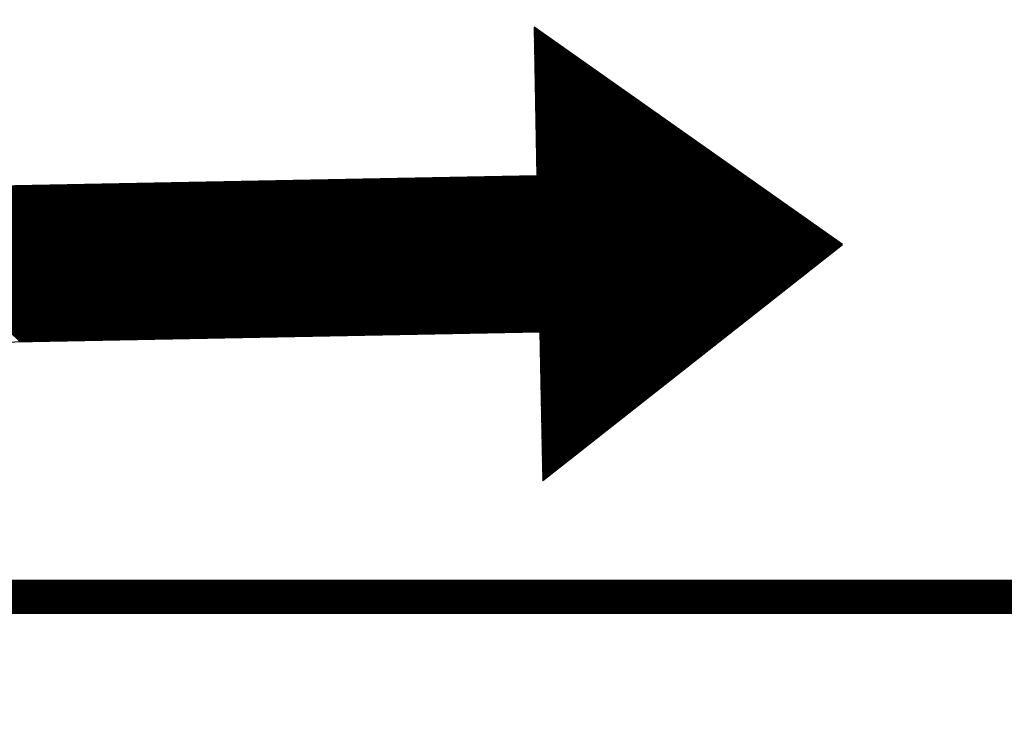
# Model space of a CAD drawing. Header units: metres. Extents: x 2193651 to 2201499, y 493187 to 494493.
# Tile 25 of 76: x 2199384.7 to 2199391.36, y 493846.22 to 493851.01. Entities that reach past the tile are written whole.
import ezdxf

# ---------------------------------------------------------------- set-up
doc = ezdxf.new("R2010")
doc.units = ezdxf.units.M
doc.set_wipeout_variables(frame=1)
for name, pattern in [('10_2', [6, 5, -1]), ('CENTER', [50.8, 31.75, -6.35, 6.35, -6.35]), ('CONTI', [0])]:
    doc.linetypes.add(name, pattern=pattern)
doc.layers.add('contur_line_road', color=7, linetype='Continuous')
doc.layers.add('z_text_relief_point', color=7, linetype='Continuous')
doc.layers.add('net_pipeline', color=7, linetype='Continuous', lineweight=30)
doc.layers.add('x_polygon', color=7, linetype='Continuous', true_color=0xffffff)
doc.styles.add('D-131', font='ariali.ttf')

# ---------------------------------------------------------------- blocks, each defined once
blk = doc.blocks.new('*X129')
at = {"color": 0}
for p, q in [((229.010194, 487.510756), (233.154172, 491.654733)), ((229.020255, 487.503139), (233.220307, 491.703191)), ((229.030315, 487.495522), (233.286443, 491.751649)), ((229.040376, 487.487904), (233.309748, 491.757276)), ((229.050436, 487.480287), (233.309748, 491.739599)), ((229.060497, 487.47267), (233.309748, 491.721921)), ((229.070558, 487.465053), (233.309748, 491.704243)), ((229.080618, 487.457436), (233.309748, 491.686566)), ((229.090679, 487.449819), (233.309748, 491.668888)), ((229.100739, 487.442202), (233.309748, 491.65121)), ((229.1108, 487.434585), (233.309748, 491.633533)), ((228.969952, 487.541224), (232.889629, 491.460902)), ((228.980013, 487.533607), (232.955765, 491.509359)), ((228.990073, 487.52599), (233.0219, 491.557817)), ((229.000134, 487.518373), (233.088036, 491.606275)), ((229.12086, 487.426967), (233.309748, 491.615855)), ((229.130921, 487.41935), (233.309748, 491.598177)), ((229.140981, 487.411733), (233.309748, 491.5805)), ((229.151042, 487.404116), (233.309748, 491.562822)), ((229.161102, 487.396499), (233.309748, 491.545144)), ((229.171163, 487.388882), (233.309748, 491.527467)), ((229.181223, 487.381265), (233.309748, 491.509789)), ((229.191284, 487.373647), (233.309748, 491.492111)), ((229.201345, 487.36603), (233.309748, 491.474434)), ((228.93977, 487.564076), (232.691223, 491.315528)), ((228.949831, 487.556459), (232.757358, 491.363986)), ((228.959892, 487.548841), (232.823494, 491.412444)), ((229.211405, 487.358413), (233.309748, 491.456756)), ((229.221466, 487.350796), (233.309748, 491.439078)), ((229.231526, 487.343179), (233.309748, 491.421401)), ((229.241587, 487.335562), (233.309748, 491.403723)), ((229.251647, 487.327945), (233.309748, 491.386045)), ((229.261708, 487.320328), (233.309748, 491.368368)), ((229.271768, 487.31271), (233.309748, 491.35069)), ((229.281829, 487.305093), (233.309748, 491.333012)), ((229.291889, 487.297476), (233.309748, 491.315335)), ((229.30195, 487.289859), (233.309748, 491.297657)), ((228.909589, 487.586927), (232.492816, 491.170154)), ((228.919649, 487.57931), (232.558952, 491.218612)), ((228.92971, 487.571693), (232.625087, 491.26707)), ((229.312011, 487.282242), (233.309748, 491.279979)), ((229.322071, 487.274625), (233.309748, 491.262302)), ((229.332132, 487.267008), (233.309748, 491.244624)), ((229.342192, 487.259391), (233.309748, 491.226946)), ((229.352253, 487.251773), (233.309748, 491.209269)), ((229.362313, 487.244156), (233.309748, 491.191591)), ((229.372374, 487.236539), (233.309748, 491.173913)), ((229.382434, 487.228922), (233.309748, 491.156236)), ((229.392495, 487.221305), (233.309748, 491.138558)), ((228.869347, 487.617396), (232.228274, 490.976323)), ((228.879407, 487.609778), (232.29441, 491.024781)), ((228.889468, 487.602161), (232.360545, 491.073239)), ((228.899528, 487.594544), (232.426681, 491.121697)), ((229.402555, 487.213688), (233.309748, 491.12088)), ((229.412616, 487.206071), (233.309748, 491.103203)), ((229.422676, 487.198454), (233.309748, 491.085525)), ((229.432737, 487.190836), (233.309748, 491.067847)), ((229.442798, 487.183219), (233.309748, 491.050169)), ((229.452858, 487.175602), (233.309748, 491.032492)), ((229.462919, 487.167985), (233.309748, 491.014814)), ((229.472979, 487.160368), (233.309748, 490.997136)), ((229.48304, 487.152751), (233.309748, 490.979459)), ((228.839165, 487.640247), (232.029867, 490.830949)), ((228.849226, 487.63263), (232.096003, 490.879407)), ((228.859286, 487.625013), (232.162138, 490.927865)), ((229.4931, 487.145134), (233.309748, 490.961781)), ((229.503161, 487.137517), (233.309748, 490.944103)), ((229.513221, 487.129899), (233.309748, 490.926426)), ((229.523282, 487.122282), (233.309748, 490.908748)), ((229.533342, 487.114665), (233.309748, 490.89107)), ((229.543403, 487.107048), (233.309748, 490.873393)), ((229.553464, 487.099431), (233.309748, 490.855715)), ((229.563524, 487.091814), (233.309748, 490.838037)), ((229.573585, 487.084197), (233.309748, 490.82036)), ((228.808983, 487.663098), (231.831461, 490.685576)), ((228.819044, 487.655481), (231.897596, 490.734034)), ((228.829105, 487.647864), (231.963732, 490.782491)), ((229.583645, 487.07658), (233.309748, 490.802682)), ((229.593706, 487.068962), (233.309748, 490.785004)), ((229.603766, 487.061345), (233.309748, 490.767327)), ((229.613827, 487.053728), (233.309748, 490.749649)), ((229.623887, 487.046111), (233.309748, 490.731971)), ((229.633948, 487.038494), (233.309748, 490.714294)), ((229.644008, 487.030877), (233.309748, 490.696616)), ((229.654069, 487.02326), (233.309748, 490.678938)), ((229.664129, 487.015643), (233.309748, 490.661261)), ((228.768741, 487.693567), (231.566919, 490.491744)), ((228.778802, 487.68595), (231.633054, 490.540202)), ((228.788862, 487.678333), (231.69919, 490.58866)), ((228.798923, 487.670715), (231.765325, 490.637118)), ((229.67419, 487.008025), (233.309748, 490.643583)), ((229.684251, 487.000408), (233.309748, 490.625905)), ((229.694311, 486.992791), (233.309748, 490.608228)), ((229.704372, 486.985174), (233.309748, 490.59055)), ((229.714432, 486.977557), (233.309748, 490.572872)), ((229.724493, 486.96994), (233.309748, 490.555195)), ((229.734553, 486.962323), (233.309748, 490.537517)), ((229.744614, 486.954705), (233.309748, 490.519839)), ((229.754674, 486.947088), (233.309748, 490.502162)), ((229.764735, 486.939471), (233.309748, 490.484484)), ((228.73856, 487.716418), (231.368512, 490.346371)), ((228.74862, 487.708801), (231.434648, 490.394829)), ((228.758681, 487.701184), (231.500783, 490.443286)), ((229.774795, 486.931854), (233.309748, 490.466806)), ((229.784856, 486.924237), (233.309748, 490.449129)), ((229.794917, 486.91662), (233.309748, 490.431451)), ((229.804977, 486.909003), (233.309748, 490.413773)), ((229.815038, 486.901386), (233.309748, 490.396096)), ((229.825098, 486.893768), (233.309748, 490.378418)), ((229.835159, 486.886151), (233.309748, 490.36074)), ((229.845219, 486.878534), (233.309748, 490.343063)), ((229.85528, 486.870917), (233.309748, 490.325385)), ((228.708378, 487.73927), (231.170105, 490.200997)), ((228.718439, 487.731652), (231.236241, 490.249455)), ((228.728499, 487.724035), (231.302377, 490.297913)), ((229.86534, 486.8633), (233.309748, 490.307707)), ((229.875401, 486.855683), (233.309748, 490.29003)), ((229.885461, 486.848066), (233.309748, 490.272352)), ((229.895522, 486.840449), (233.309748, 490.254674)), ((229.905582, 486.832831), (233.309748, 490.236997)), ((229.915643, 486.825214), (233.309748, 490.219319)), ((229.925704, 486.817597), (233.309748, 490.201641)), ((229.935764, 486.80998), (233.309748, 490.183964)), ((229.945825, 486.802363), (233.309748, 490.166286)), ((228.668136, 487.769738), (230.905563, 490.007166)), ((228.678196, 487.762121), (230.971699, 490.055623)), ((228.688257, 487.754504), (231.037834, 490.104081)), ((228.698317, 487.746887), (231.10397, 490.152539)), ((229.955885, 486.794746), (233.309748, 490.148608)), ((229.965946, 486.787129), (233.309748, 490.130931)), ((229.976006, 486.779512), (233.309748, 490.113253)), ((229.986067, 486.771894), (233.309748, 490.095575)), ((229.996127, 486.764277), (233.309748, 490.077898)), ((230.006188, 486.75666), (233.309748, 490.06022)), ((230.016248, 486.749043), (233.309748, 490.042542)), ((230.026309, 486.741426), (233.309748, 490.024865)), ((230.03637, 486.733809), (233.309748, 490.007187)), ((228.637954, 487.79259), (230.707157, 489.861792)), ((228.648015, 487.784972), (230.773292, 489.91025)), ((228.658075, 487.777355), (230.839428, 489.958708)), ((230.04643, 486.726192), (233.309748, 489.989509)), ((230.056491, 486.718575), (233.309748, 489.971832)), ((230.066551, 486.710957), (233.309748, 489.954154)), ((230.076612, 486.70334), (233.309748, 489.936476)), ((230.086672, 486.695723), (233.309748, 489.918799)), ((230.096733, 486.688106), (233.309748, 489.901121)), ((230.106793, 486.680489), (233.309748, 489.883443)), ((230.116854, 486.672872), (233.309748, 489.865766)), ((230.126914, 486.665255), (233.309748, 489.848088)), ((230.136975, 486.657638), (233.309748, 489.83041)), ((228.597712, 487.823058), (230.442615, 489.667961)), ((228.607773, 487.815441), (230.50875, 489.716418)), ((228.617833, 487.807824), (230.574886, 489.764876)), ((228.627894, 487.800207), (230.641021, 489.813334)), ((230.147036, 486.65002), (233.309748, 489.812733)), ((230.157096, 486.642403), (233.309748, 489.795055)), ((230.167157, 486.634786), (233.309748, 489.777377)), ((230.177217, 486.627169), (233.309748, 489.7597)), ((230.187278, 486.619552), (233.309748, 489.742022)), ((230.197338, 486.611935), (233.309748, 489.724344)), ((230.207399, 486.604318), (233.309748, 489.706667)), ((230.217459, 486.5967), (233.309748, 489.688989)), ((230.22752, 486.589083), (233.309748, 489.671311)), ((228.56753, 487.845909), (230.244208, 489.522587)), ((228.577591, 487.838292), (230.310344, 489.571045)), ((228.587651, 487.830675), (230.376479, 489.619503)), ((230.23758, 486.581466), (233.309748, 489.653634)), ((230.247641, 486.573849), (233.309748, 489.635956)), ((230.257701, 486.566232), (233.309748, 489.618278)), ((230.267762, 486.558615), (233.309748, 489.600601)), ((230.277823, 486.550998), (233.309748, 489.582923)), ((230.287883, 486.543381), (233.309748, 489.565245)), ((230.297944, 486.535763), (233.309748, 489.547568)), ((230.308004, 486.528146), (233.309748, 489.52989)), ((230.318065, 486.520529), (233.309748, 489.512212)), ((228.537349, 487.868761), (230.045801, 489.377213)), ((228.547409, 487.861144), (230.111937, 489.425671)), ((228.55747, 487.853527), (230.178072, 489.474129)), ((230.328125, 486.512912), (233.309748, 489.494535)), ((230.338186, 486.505295), (233.309748, 489.476857)), ((230.348246, 486.497678), (233.309748, 489.459179)), ((230.358307, 486.490061), (233.309748, 489.441502)), ((230.368367, 486.482444), (233.309748, 489.423824)), ((230.378428, 486.474826), (233.309748, 489.406146)), ((230.388489, 486.467209), (233.309748, 489.388469)), ((230.398549, 486.459592), (233.309748, 489.370791)), ((230.40861, 486.451975), (233.309748, 489.353113)), ((228.497107, 487.899229), (229.781259, 489.183382)), ((228.507167, 487.891612), (229.847395, 489.23184)), ((228.517228, 487.883995), (229.91353, 489.280298)), ((228.527288, 487.876378), (229.979666, 489.328756)), ((230.41867, 486.444358), (233.309748, 489.335436)), ((230.428731, 486.436741), (233.309748, 489.317758)), ((230.438791, 486.429124), (233.31502, 489.305352)), ((230.448852, 486.421507), (233.332698, 489.305352)), ((230.458912, 486.413889), (233.350375, 489.305352)), ((230.468973, 486.406272), (233.368053, 489.305352)), ((230.479033, 486.398655), (233.385731, 489.305352)), ((230.489094, 486.391038), (233.403408, 489.305352)), ((230.499154, 486.383421), (233.421086, 489.305352)), ((230.509215, 486.375804), (233.438764, 489.305352)), ((230.519276, 486.368187), (233.456441, 489.305352)), ((230.529336, 486.36057), (233.474119, 489.305352)), ((230.539397, 486.352952), (233.491797, 489.305352)), ((230.549457, 486.345335), (233.509474, 489.305352)), ((230.559518, 486.337718), (233.527152, 489.305352)), ((230.569578, 486.330101), (233.54483, 489.305352)), ((230.579639, 486.322484), (233.562507, 489.305352)), ((230.589699, 486.314867), (233.580185, 489.305352)), ((230.59976, 486.30725), (233.597863, 489.305352)), ((230.60982, 486.299633), (233.61554, 489.305352)), ((230.619881, 486.292015), (233.633218, 489.305352)), ((230.629942, 486.284398), (233.650896, 489.305352)), ((230.640002, 486.276781), (233.668573, 489.305352)), ((230.650063, 486.269164), (233.686251, 489.305352)), ((230.660123, 486.261547), (233.703929, 489.305352)), ((230.670184, 486.25393), (233.721606, 489.305352)), ((230.680244, 486.246313), (233.739284, 489.305352)), ((230.690305, 486.238695), (233.756962, 489.305352)), ((230.700365, 486.231078), (233.774639, 489.305352)), ((230.710426, 486.223461), (233.792317, 489.305352)), ((230.720486, 486.215844), (233.809995, 489.305352)), ((230.730547, 486.208227), (233.827672, 489.305352)), ((230.740607, 486.20061), (233.84535, 489.305352)), ((230.750668, 486.192993), (233.863028, 489.305352)), ((230.760729, 486.185376), (233.880705, 489.305352)), ((230.770789, 486.177758), (233.898383, 489.305352)), ((230.78085, 486.170141), (233.916061, 489.305352)), ((230.79091, 486.162524), (233.933738, 489.305352)), ((230.800971, 486.154907), (233.951416, 489.305352)), ((230.811031, 486.14729), (233.969094, 489.305352)), ((230.821092, 486.139673), (233.986771, 489.305352)), ((230.831152, 486.132056), (234.004449, 489.305352)), ((230.841213, 486.124439), (234.022127, 489.305352)), ((230.851273, 486.116821), (234.039804, 489.305352)), ((230.861334, 486.109204), (234.057482, 489.305352)), ((230.871395, 486.101587), (234.07516, 489.305352)), ((230.881455, 486.09397), (234.092837, 489.305352)), ((230.891516, 486.086353), (234.110515, 489.305352)), ((230.901576, 486.078736), (234.128193, 489.305352)), ((230.911637, 486.071119), (234.14587, 489.305352)), ((230.921697, 486.063502), (234.163548, 489.305352)), ((230.931758, 486.055884), (234.181226, 489.305352)), ((230.941818, 486.048267), (234.198903, 489.305352)), ((230.951879, 486.04065), (234.216581, 489.305352)), ((230.961939, 486.033033), (234.234259, 489.305352)), ((230.972, 486.025416), (234.251936, 489.305352)), ((230.98206, 486.017799), (234.269614, 489.305352)), ((230.992121, 486.010182), (234.287292, 489.305352)), ((231.002182, 486.002565), (234.304969, 489.305352)), ((231.012242, 485.994947), (234.322647, 489.305352)), ((231.022303, 485.98733), (234.340325, 489.305352)), ((231.032363, 485.979713), (234.358002, 489.305352)), ((231.042424, 485.972096), (234.37568, 489.305352)), ((231.052484, 485.964479), (234.393358, 489.305352)), ((231.062545, 485.956862), (234.411035, 489.305352)), ((231.072605, 485.949245), (234.428713, 489.305352)), ((231.082666, 485.941628), (234.446391, 489.305352)), ((231.092726, 485.93401), (234.464068, 489.305352)), ((231.102787, 485.926393), (234.481746, 489.305352)), ((231.112848, 485.918776), (234.499424, 489.305352)), ((231.122908, 485.911159), (234.517101, 489.305352)), ((231.132969, 485.903542), (234.534779, 489.305352)), ((231.143029, 485.895925), (234.552457, 489.305352)), ((231.15309, 485.888308), (234.570134, 489.305352)), ((231.16315, 485.880691), (234.587812, 489.305352)), ((231.173211, 485.873073), (234.60549, 489.305352)), ((231.183271, 485.865456), (234.623167, 489.305352)), ((231.193332, 485.857839), (234.640845, 489.305352)), ((231.203392, 485.850222), (234.658523, 489.305352)), ((231.213453, 485.842605), (234.6762, 489.305352)), ((231.223514, 485.834988), (234.693878, 489.305352)), ((231.233574, 485.827371), (234.711556, 489.305352)), ((231.243635, 485.819753), (234.729234, 489.305352)), ((231.253695, 485.812136), (234.746911, 489.305352)), ((231.263756, 485.804519), (234.764589, 489.305352)), ((231.273816, 485.796902), (234.782267, 489.305352)), ((231.283877, 485.789285), (234.799944, 489.305352)), ((231.293937, 485.781668), (234.817622, 489.305352)), ((231.303998, 485.774051), (234.8353, 489.305352)), ((231.314058, 485.766434), (234.852977, 489.305352)), ((231.324119, 485.758816), (234.870655, 489.305352)), ((231.334179, 485.751199), (234.888333, 489.305352)), ((231.34424, 485.743582), (234.90601, 489.305352)), ((231.354301, 485.735965), (234.923688, 489.305352)), ((231.364361, 485.728348), (234.941366, 489.305352)), ((231.374422, 485.720731), (234.959043, 489.305352)), ((231.384482, 485.713114), (234.976721, 489.305352)), ((231.394543, 485.705497), (234.994399, 489.305352)), ((231.404603, 485.697879), (235.012076, 489.305352)), ((231.414664, 485.690262), (235.029754, 489.305352)), ((231.424724, 485.682645), (235.047432, 489.305352)), ((231.434785, 485.675028), (235.065109, 489.305352)), ((231.444845, 485.667411), (235.082787, 489.305352)), ((231.454906, 485.659794), (235.100465, 489.305352)), ((231.464967, 485.652177), (235.118142, 489.305352)), ((231.475027, 485.64456), (235.13582, 489.305352)), ((231.485088, 485.636942), (235.153498, 489.305352)), ((231.495148, 485.629325), (235.171175, 489.305352)), ((231.505209, 485.621708), (235.188853, 489.305352)), ((231.515269, 485.614091), (235.206531, 489.305352)), ((231.52533, 485.606474), (235.224208, 489.305352)), ((231.53539, 485.598857), (235.241886, 489.305352)), ((231.545451, 485.59124), (235.259564, 489.305352)), ((231.555511, 485.583623), (235.277241, 489.305352)), ((231.565572, 485.576005), (235.294919, 489.305352)), ((231.575632, 485.568388), (235.312597, 489.305352)), ((231.585693, 485.560771), (235.330274, 489.305352)), ((231.595754, 485.553154), (235.347952, 489.305352)), ((231.605814, 485.545537), (235.36563, 489.305352)), ((231.615875, 485.53792), (235.383307, 489.305352)), ((231.625935, 485.530303), (235.400985, 489.305352)), ((231.635996, 485.522686), (235.418663, 489.305352)), ((231.646056, 485.515068), (235.43634, 489.305352)), ((231.656117, 485.507451), (235.454018, 489.305352)), ((231.666177, 485.499834), (235.471696, 489.305352)), ((231.676238, 485.492217), (235.489373, 489.305352)), ((231.686298, 485.4846), (235.507051, 489.305352)), ((231.696359, 485.476983), (235.524729, 489.305352)), ((231.70642, 485.469366), (235.542406, 489.305352)), ((231.71648, 485.461748), (235.560084, 489.305352)), ((231.726541, 485.454131), (235.577762, 489.305352)), ((231.736601, 485.446514), (235.595439, 489.305352)), ((231.746662, 485.438897), (235.613117, 489.305352)), ((231.756722, 485.43128), (235.630795, 489.305352)), ((231.766783, 485.423663), (235.648472, 489.305352)), ((231.776843, 485.416046), (235.66615, 489.305352)), ((231.786904, 485.408429), (235.683828, 489.305352)), ((231.796964, 485.400811), (235.701505, 489.305352)), ((231.807025, 485.393194), (235.719183, 489.305352)), ((231.817085, 485.385577), (235.736861, 489.305352)), ((231.827146, 485.37796), (235.754538, 489.305352)), ((231.837207, 485.370343), (235.772216, 489.305352)), ((231.847267, 485.362726), (235.789894, 489.305352)), ((231.857328, 485.355109), (235.807571, 489.305352)), ((231.867388, 485.347492), (235.825249, 489.305352)), ((231.877449, 485.339874), (235.842927, 489.305352)), ((231.887509, 485.332257), (235.860604, 489.305352)), ((231.89757, 485.32464), (235.878282, 489.305352)), ((231.90763, 485.317023), (235.89596, 489.305352)), ((233.327097, 486.718812), (235.913637, 489.305352)), ((233.344774, 486.718812), (235.931315, 489.305352)), ((233.362452, 486.718812), (235.948993, 489.305352)), ((233.38013, 486.718812), (235.96667, 489.305352)), ((233.397807, 486.718812), (235.984348, 489.305352)), ((233.415485, 486.718812), (236.002026, 489.305352)), ((233.433163, 486.718812), (236.019703, 489.305352)), ((233.45084, 486.718812), (236.037381, 489.305352)), ((233.468518, 486.718812), (236.055059, 489.305352)), ((233.486196, 486.718812), (236.072736, 489.305352)), ((233.503873, 486.718812), (236.090414, 489.305352)), ((233.521551, 486.718812), (236.108092, 489.305352)), ((233.539229, 486.718812), (236.125769, 489.305352)), ((233.556906, 486.718812), (236.143447, 489.305352)), ((233.574584, 486.718812), (236.161125, 489.305352)), ((233.592262, 486.718812), (236.178802, 489.305352)), ((233.609939, 486.718812), (236.19648, 489.305352)), ((233.627617, 486.718812), (236.214158, 489.305352)), ((233.645295, 486.718812), (236.231835, 489.305352)), ((233.662972, 486.718812), (236.249513, 489.305352)), ((233.68065, 486.718812), (236.267191, 489.305352)), ((233.698328, 486.718812), (236.284868, 489.305352)), ((233.716005, 486.718812), (236.302546, 489.305352)), ((233.733683, 486.718812), (236.320224, 489.305352)), ((233.751361, 486.718812), (236.337901, 489.305352)), ((233.769038, 486.718812), (236.355579, 489.305352)), ((233.786716, 486.718812), (236.373257, 489.305352)), ((233.804394, 486.718812), (236.390934, 489.305352)), ((233.822071, 486.718812), (236.408612, 489.305352)), ((233.839749, 486.718812), (236.42629, 489.305352)), ((233.857427, 486.718812), (236.443967, 489.305352)), ((233.875104, 486.718812), (236.461645, 489.305352)), ((233.892782, 486.718812), (236.479323, 489.305352)), ((233.91046, 486.718812), (236.497, 489.305352)), ((233.928137, 486.718812), (236.514678, 489.305352)), ((233.945815, 486.718812), (236.532356, 489.305352)), ((233.963493, 486.718812), (236.550033, 489.305352)), ((233.98117, 486.718812), (236.567711, 489.305352)), ((233.998848, 486.718812), (236.585389, 489.305352)), ((234.016526, 486.718812), (236.603066, 489.305352)), ((234.034203, 486.718812), (236.620744, 489.305352)), ((234.051881, 486.718812), (236.638422, 489.305352)), ((234.069559, 486.718812), (236.656099, 489.305352)), ((234.087236, 486.718812), (236.673777, 489.305352)), ((234.104914, 486.718812), (236.691455, 489.305352)), ((234.122592, 486.718812), (236.709132, 489.305352)), ((234.140269, 486.718812), (236.72681, 489.305352)), ((234.157947, 486.718812), (236.744488, 489.305352)), ((234.175625, 486.718812), (236.762166, 489.305352)), ((234.193302, 486.718812), (236.779843, 489.305352)), ((234.21098, 486.718812), (236.797521, 489.305352)), ((234.228658, 486.718812), (236.815199, 489.305352)), ((234.246335, 486.718812), (236.832876, 489.305352)), ((234.264013, 486.718812), (236.850554, 489.305352)), ((234.281691, 486.718812), (236.868232, 489.305352)), ((234.299368, 486.718812), (236.885909, 489.305352)), ((234.317046, 486.718812), (236.903587, 489.305352)), ((234.334724, 486.718812), (236.921265, 489.305352)), ((234.352401, 486.718812), (236.938942, 489.305352)), ((234.370079, 486.718812), (236.95662, 489.305352)), ((234.387757, 486.718812), (236.974298, 489.305352)), ((234.405434, 486.718812), (236.991975, 489.305352)), ((234.423112, 486.718812), (237.009653, 489.305352)), ((234.44079, 486.718812), (237.027331, 489.305352)), ((234.458467, 486.718812), (237.045008, 489.305352)), ((234.476145, 486.718812), (237.062686, 489.305352)), ((234.493823, 486.718812), (237.080364, 489.305352)), ((234.5115, 486.718812), (237.098041, 489.305352)), ((234.529178, 486.718812), (237.115719, 489.305352)), ((234.546856, 486.718812), (237.133397, 489.305352)), ((234.564533, 486.718812), (237.151074, 489.305352)), ((234.582211, 486.718812), (237.168752, 489.305352)), ((234.599889, 486.718812), (237.18643, 489.305352)), ((234.617566, 486.718812), (237.204107, 489.305352)), ((234.635244, 486.718812), (237.221785, 489.305352)), ((234.652922, 486.718812), (237.239463, 489.305352)), ((234.670599, 486.718812), (237.25714, 489.305352)), ((234.688277, 486.718812), (237.274818, 489.305352)), ((234.705955, 486.718812), (237.292496, 489.305352)), ((234.723632, 486.718812), (237.310173, 489.305352)), ((234.74131, 486.718812), (237.327851, 489.305352)), ((234.758988, 486.718812), (237.345529, 489.305352)), ((234.776665, 486.718812), (237.363206, 489.305352)), ((234.794343, 486.718812), (237.380884, 489.305352)), ((234.812021, 486.718812), (237.398562, 489.305352)), ((234.829698, 486.718812), (237.416239, 489.305352)), ((234.847376, 486.718812), (237.433917, 489.305352)), ((234.865054, 486.718812), (237.451595, 489.305352)), ((234.882731, 486.718812), (237.469272, 489.305352)), ((234.900409, 486.718812), (237.48695, 489.305352)), ((234.918087, 486.718812), (237.504628, 489.305352)), ((234.935764, 486.718812), (237.522305, 489.305352)), ((234.953442, 486.718812), (237.539983, 489.305352)), ((234.97112, 486.718812), (237.557661, 489.305352)), ((234.988797, 486.718812), (237.575338, 489.305352)), ((235.006475, 486.718812), (237.593016, 489.305352)), ((235.024153, 486.718812), (237.610694, 489.305352)), ((235.041831, 486.718812), (237.628371, 489.305352)), ((235.059508, 486.718812), (237.646049, 489.305352)), ((235.077186, 486.718812), (237.663727, 489.305352)), ((235.094864, 486.718812), (237.681404, 489.305352)), ((235.112541, 486.718812), (237.699082, 489.305352)), ((235.130219, 486.718812), (237.71676, 489.305352)), ((235.147897, 486.718812), (237.734437, 489.305352)), ((235.165574, 486.718812), (237.752115, 489.305352)), ((235.183252, 486.718812), (237.769793, 489.305352)), ((235.20093, 486.718812), (237.78747, 489.305352)), ((235.218607, 486.718812), (237.805148, 489.305352)), ((235.236285, 486.718812), (237.822826, 489.305352)), ((235.253963, 486.718812), (237.840503, 489.305352)), ((235.27164, 486.718812), (237.858181, 489.305352)), ((235.289318, 486.718812), (237.875859, 489.305352)), ((235.306996, 486.718812), (237.893536, 489.305352)), ((235.324673, 486.718812), (237.911214, 489.305352)), ((235.342351, 486.718812), (237.928892, 489.305352)), ((235.360029, 486.718812), (237.946569, 489.305352)), ((235.377706, 486.718812), (237.964247, 489.305352)), ((235.395384, 486.718812), (237.981925, 489.305352)), ((235.413062, 486.718812), (237.999602, 489.305352)), ((235.430739, 486.718812), (238.01728, 489.305352)), ((235.448417, 486.718812), (238.034958, 489.305352)), ((235.466095, 486.718812), (238.052635, 489.305352)), ((235.483772, 486.718812), (238.070313, 489.305352)), ((235.50145, 486.718812), (238.087991, 489.305352)), ((235.519128, 486.718812), (238.105668, 489.305352)), ((235.536805, 486.718812), (238.123346, 489.305352)), ((235.554483, 486.718812), (238.141024, 489.305352)), ((235.572161, 486.718812), (238.158701, 489.305352)), ((235.589838, 486.718812), (238.176379, 489.305352)), ((235.607516, 486.718812), (238.194057, 489.305352)), ((235.625194, 486.718812), (238.211734, 489.305352)), ((235.642871, 486.718812), (238.229412, 489.305352)), ((235.660549, 486.718812), (238.24709, 489.305352)), ((235.678227, 486.718812), (238.264767, 489.305352)), ((235.695904, 486.718812), (238.282445, 489.305352)), ((235.713582, 486.718812), (238.300123, 489.305352)), ((235.73126, 486.718812), (238.3178, 489.305352)), ((235.748937, 486.718812), (238.335478, 489.305352)), ((235.766615, 486.718812), (238.353156, 489.305352)), ((235.784293, 486.718812), (238.370833, 489.305352)), ((235.80197, 486.718812), (238.388511, 489.305352)), ((235.819648, 486.718812), (238.406189, 489.305352)), ((235.837326, 486.718812), (238.423866, 489.305352)), ((235.855003, 486.718812), (238.441544, 489.305352)), ((235.872681, 486.718812), (238.459222, 489.305352)), ((235.890359, 486.718812), (238.476899, 489.305352)), ((235.908036, 486.718812), (238.494577, 489.305352)), ((235.925714, 486.718812), (238.512255, 489.305352)), ((235.943392, 486.718812), (238.529932, 489.305352)), ((235.961069, 486.718812), (238.54761, 489.305352)), ((235.978747, 486.718812), (238.565288, 489.305352)), ((235.996425, 486.718812), (238.582965, 489.305352)), ((236.014102, 486.718812), (238.600643, 489.305352)), ((236.03178, 486.718812), (238.618321, 489.305352)), ((236.049458, 486.718812), (238.635998, 489.305352)), ((236.067135, 486.718812), (238.653676, 489.305352)), ((236.084813, 486.718812), (238.671354, 489.305352)), ((236.102491, 486.718812), (238.689031, 489.305352)), ((236.120168, 486.718812), (238.706709, 489.305352)), ((236.137846, 486.718812), (238.724387, 489.305352)), ((236.155524, 486.718812), (238.742064, 489.305352)), ((236.173201, 486.718812), (238.759742, 489.305352)), ((236.190879, 486.718812), (238.77742, 489.305352)), ((236.208557, 486.718812), (238.795098, 489.305352)), ((236.226234, 486.718812), (238.812775, 489.305352)), ((236.243912, 486.718812), (238.830453, 489.305352)), ((236.26159, 486.718812), (238.848131, 489.305352)), ((236.279267, 486.718812), (238.865808, 489.305352)), ((236.296945, 486.718812), (238.883486, 489.305352)), ((236.314623, 486.718812), (238.901164, 489.305352)), ((236.3323, 486.718812), (238.918841, 489.305352)), ((236.349978, 486.718812), (238.936519, 489.305352)), ((236.367656, 486.718812), (238.954197, 489.305352)), ((236.385333, 486.718812), (238.971874, 489.305352)), ((236.403011, 486.718812), (238.989552, 489.305352)), ((236.420689, 486.718812), (239.00723, 489.305352)), ((236.438366, 486.718812), (239.024907, 489.305352)), ((236.456044, 486.718812), (239.042585, 489.305352)), ((236.473722, 486.718812), (239.060263, 489.305352)), ((236.491399, 486.718812), (239.07794, 489.305352)), ((236.509077, 486.718812), (239.095618, 489.305352)), ((236.526755, 486.718812), (239.113296, 489.305352)), ((236.544432, 486.718812), (239.130973, 489.305352)), ((236.56211, 486.718812), (239.148651, 489.305352)), ((236.579788, 486.718812), (239.166329, 489.305352)), ((236.597465, 486.718812), (239.184006, 489.305352)), ((236.615143, 486.718812), (239.201684, 489.305352)), ((236.632821, 486.718812), (239.219362, 489.305352)), ((236.650498, 486.718812), (239.237039, 489.305352)), ((236.668176, 486.718812), (239.254717, 489.305352)), ((236.685854, 486.718812), (239.272395, 489.305352)), ((236.703531, 486.718812), (239.290072, 489.305352)), ((236.721209, 486.718812), (239.30775, 489.305352)), ((236.738887, 486.718812), (239.325428, 489.305352)), ((236.756564, 486.718812), (239.343105, 489.305352)), ((236.774242, 486.718812), (239.360783, 489.305352)), ((236.79192, 486.718812), (239.378461, 489.305352)), ((236.809597, 486.718812), (239.396138, 489.305352)), ((236.827275, 486.718812), (239.413816, 489.305352)), ((236.844953, 486.718812), (239.431494, 489.305352)), ((236.86263, 486.718812), (239.449171, 489.305352)), ((236.880308, 486.718812), (239.466849, 489.305352)), ((236.897986, 486.718812), (239.484527, 489.305352)), ((236.915663, 486.718812), (239.502204, 489.305352)), ((236.933341, 486.718812), (239.519882, 489.305352)), ((236.951019, 486.718812), (239.53756, 489.305352)), ((236.968696, 486.718812), (239.555237, 489.305352)), ((236.986374, 486.718812), (239.572915, 489.305352)), ((237.004052, 486.718812), (239.590593, 489.305352)), ((237.021729, 486.718812), (239.60827, 489.305352)), ((237.039407, 486.718812), (239.625948, 489.305352)), ((237.057085, 486.718812), (239.643626, 489.305352)), ((237.074763, 486.718812), (239.661303, 489.305352)), ((237.09244, 486.718812), (239.678981, 489.305352)), ((237.110118, 486.718812), (239.696659, 489.305352)), ((237.127796, 486.718812), (239.714336, 489.305352)), ((237.145473, 486.718812), (239.732014, 489.305352)), ((237.163151, 486.718812), (239.749692, 489.305352)), ((237.180829, 486.718812), (239.767369, 489.305352)), ((237.198506, 486.718812), (239.785047, 489.305352)), ((237.216184, 486.718812), (239.802725, 489.305352)), ((237.233862, 486.718812), (239.820402, 489.305352)), ((237.251539, 486.718812), (239.83808, 489.305352)), ((237.269217, 486.718812), (239.855758, 489.305352)), ((237.286895, 486.718812), (239.873435, 489.305352)), ((237.304572, 486.718812), (239.891113, 489.305352)), ((237.32225, 486.718812), (239.908791, 489.305352)), ((237.339928, 486.718812), (239.926468, 489.305352)), ((237.357605, 486.718812), (239.944146, 489.305352)), ((237.375283, 486.718812), (239.961824, 489.305352)), ((237.392961, 486.718812), (239.979501, 489.305352)), ((237.410638, 486.718812), (239.997179, 489.305352)), ((237.428316, 486.718812), (240.014857, 489.305352)), ((237.445994, 486.718812), (240.032534, 489.305352)), ((237.463671, 486.718812), (240.050212, 489.305352)), ((237.481349, 486.718812), (240.06789, 489.305352)), ((237.499027, 486.718812), (240.085567, 489.305352)), ((237.516704, 486.718812), (240.103245, 489.305352)), ((237.534382, 486.718812), (240.120923, 489.305352)), ((237.55206, 486.718812), (240.1386, 489.305352)), ((237.569737, 486.718812), (240.156278, 489.305352)), ((237.587415, 486.718812), (240.173956, 489.305352)), ((237.605093, 486.718812), (240.191633, 489.305352)), ((237.62277, 486.718812), (240.209311, 489.305352)), ((237.640448, 486.718812), (240.226989, 489.305352)), ((237.658126, 486.718812), (240.244666, 489.305352)), ((237.675803, 486.718812), (240.262344, 489.305352)), ((237.693481, 486.718812), (240.280022, 489.305352)), ((237.711159, 486.718812), (240.297699, 489.305352)), ((237.728836, 486.718812), (240.315377, 489.305352)), ((237.746514, 486.718812), (240.333055, 489.305352)), ((237.764192, 486.718812), (240.350732, 489.305352)), ((237.781869, 486.718812), (240.36841, 489.305352)), ((237.799547, 486.718812), (240.386088, 489.305352)), ((237.817225, 486.718812), (240.403765, 489.305352)), ((237.834902, 486.718812), (240.421443, 489.305352)), ((237.85258, 486.718812), (240.439121, 489.305352)), ((237.870258, 486.718812), (240.456798, 489.305352)), ((237.887935, 486.718812), (240.474476, 489.305352)), ((237.905613, 486.718812), (240.492154, 489.305352)), ((237.923291, 486.718812), (240.509831, 489.305352)), ((237.940968, 486.718812), (240.527509, 489.305352)), ((237.958646, 486.718812), (240.545187, 489.305352)), ((237.976324, 486.718812), (240.562864, 489.305352)), ((237.994001, 486.718812), (240.580542, 489.305352)), ((238.011679, 486.718812), (240.59822, 489.305352)), ((238.029357, 486.718812), (240.615897, 489.305352)), ((238.047034, 486.718812), (240.633575, 489.305352)), ((238.064712, 486.718812), (240.651253, 489.305352)), ((238.08239, 486.718812), (240.66893, 489.305352)), ((238.100067, 486.718812), (240.686608, 489.305352)), ((238.117745, 486.718812), (240.704286, 489.305352)), ((238.135423, 486.718812), (240.721963, 489.305352)), ((238.1531, 486.718812), (240.739641, 489.305352)), ((238.170778, 486.718812), (240.757319, 489.305352)), ((238.188456, 486.718812), (240.774996, 489.305352)), ((238.206133, 486.718812), (240.792674, 489.305352)), ((238.223811, 486.718812), (240.810352, 489.305352)), ((238.241489, 486.718812), (240.828029, 489.305352)), ((238.259166, 486.718812), (240.845707, 489.305352)), ((238.276844, 486.718812), (240.863385, 489.305352)), ((238.294522, 486.718812), (240.881063, 489.305352)), ((238.312199, 486.718812), (240.89874, 489.305352)), ((238.329877, 486.718812), (240.916418, 489.305352)), ((238.347555, 486.718812), (240.934096, 489.305352)), ((238.365232, 486.718812), (240.951773, 489.305352)), ((238.38291, 486.718812), (240.969451, 489.305352)), ((238.400588, 486.718812), (240.987129, 489.305352)), ((238.418265, 486.718812), (241.004806, 489.305352)), ((238.435943, 486.718812), (241.022484, 489.305352)), ((238.453621, 486.718812), (241.040162, 489.305352)), ((238.471298, 486.718812), (241.057839, 489.305352)), ((238.488976, 486.718812), (241.075517, 489.305352)), ((238.506654, 486.718812), (241.093195, 489.305352)), ((238.524331, 486.718812), (241.110872, 489.305352)), ((238.542009, 486.718812), (241.12855, 489.305352)), ((238.559687, 486.718812), (241.146228, 489.305352)), ((238.577364, 486.718812), (241.163905, 489.305352)), ((238.595042, 486.718812), (241.181583, 489.305352)), ((238.61272, 486.718812), (241.199261, 489.305352)), ((238.630397, 486.718812), (241.216938, 489.305352)), ((238.648075, 486.718812), (241.234616, 489.305352)), ((238.665753, 486.718812), (241.252294, 489.305352)), ((238.68343, 486.718812), (241.269971, 489.305352)), ((238.701108, 486.718812), (241.287649, 489.305352)), ((238.718786, 486.718812), (241.305327, 489.305352)), ((238.736463, 486.718812), (241.323004, 489.305352)), ((238.754141, 486.718812), (241.340682, 489.305352)), ((238.771819, 486.718812), (241.35836, 489.305352)), ((238.789496, 486.718812), (241.376037, 489.305352)), ((238.807174, 486.718812), (241.393715, 489.305352)), ((238.824852, 486.718812), (241.411393, 489.305352)), ((238.842529, 486.718812), (241.42907, 489.305352)), ((238.860207, 486.718812), (241.446748, 489.305352)), ((238.877885, 486.718812), (241.464426, 489.305352)), ((238.895562, 486.718812), (241.482103, 489.305352)), ((238.91324, 486.718812), (241.499781, 489.305352)), ((238.930918, 486.718812), (241.517459, 489.305352)), ((238.948595, 486.718812), (241.535136, 489.305352)), ((238.966273, 486.718812), (241.552814, 489.305352)), ((238.983951, 486.718812), (241.570492, 489.305352)), ((239.001628, 486.718812), (241.588169, 489.305352)), ((239.019306, 486.718812), (241.605847, 489.305352)), ((239.036984, 486.718812), (241.623525, 489.305352)), ((239.054661, 486.718812), (241.641202, 489.305352)), ((239.072339, 486.718812), (241.65888, 489.305352)), ((239.090017, 486.718812), (241.676558, 489.305352)), ((239.107694, 486.718812), (241.694235, 489.305352)), ((239.125372, 486.718812), (241.711913, 489.305352)), ((239.14305, 486.718812), (241.729591, 489.305352)), ((239.160728, 486.718812), (241.747268, 489.305352)), ((239.178405, 486.718812), (241.764946, 489.305352)), ((239.196083, 486.718812), (241.782624, 489.305352)), ((239.213761, 486.718812), (241.800301, 489.305352)), ((239.231438, 486.718812), (241.817979, 489.305352)), ((239.249116, 486.718812), (241.835657, 489.305352)), ((239.266794, 486.718812), (241.853334, 489.305352)), ((239.284471, 486.718812), (241.871012, 489.305352)), ((239.302149, 486.718812), (241.88869, 489.305352)), ((239.319827, 486.718812), (241.906367, 489.305352)), ((239.337504, 486.718812), (241.924045, 489.305352)), ((239.355182, 486.718812), (241.941723, 489.305352)), ((239.37286, 486.718812), (241.9594, 489.305352)), ((239.390537, 486.718812), (241.977078, 489.305352)), ((239.408215, 486.718812), (241.994756, 489.305352)), ((239.425893, 486.718812), (242.012433, 489.305352)), ((239.44357, 486.718812), (242.030111, 489.305352)), ((239.461248, 486.718812), (242.047789, 489.305352)), ((239.478926, 486.718812), (242.065466, 489.305352)), ((239.496603, 486.718812), (242.083144, 489.305352)), ((239.514281, 486.718812), (242.100822, 489.305352)), ((239.531959, 486.718812), (242.118499, 489.305352)), ((239.549636, 486.718812), (242.136177, 489.305352)), ((239.567314, 486.718812), (242.153855, 489.305352)), ((239.584992, 486.718812), (242.171532, 489.305352)), ((239.602669, 486.718812), (242.18921, 489.305352)), ((239.620347, 486.718812), (242.206888, 489.305352)), ((239.638025, 486.718812), (242.224565, 489.305352)), ((239.655702, 486.718812), (242.242243, 489.305352)), ((239.67338, 486.718812), (242.259921, 489.305352)), ((239.691058, 486.718812), (242.277598, 489.305352)), ((239.708735, 486.718812), (242.295276, 489.305352)), ((239.726413, 486.718812), (242.312954, 489.305352)), ((239.744091, 486.718812), (242.330631, 489.305352)), ((239.761768, 486.718812), (242.348309, 489.305352)), ((239.779446, 486.718812), (242.365987, 489.305352)), ((239.797124, 486.718812), (242.383664, 489.305352)), ((239.814801, 486.718812), (242.401342, 489.305352)), ((239.832479, 486.718812), (242.41902, 489.305352)), ((239.850157, 486.718812), (242.436697, 489.305352)), ((239.867834, 486.718812), (242.454375, 489.305352)), ((239.885512, 486.718812), (242.472053, 489.305352)), ((239.90319, 486.718812), (242.48973, 489.305352)), ((239.920867, 486.718812), (242.507408, 489.305352)), ((239.938545, 486.718812), (242.525086, 489.305352)), ((239.956223, 486.718812), (242.542763, 489.305352)), ((239.9739, 486.718812), (242.560441, 489.305352)), ((239.991578, 486.718812), (242.578119, 489.305352)), ((240.009256, 486.718812), (242.595796, 489.305352)), ((240.026933, 486.718812), (242.613474, 489.305352)), ((240.044611, 486.718812), (242.631152, 489.305352)), ((240.062289, 486.718812), (242.648829, 489.305352)), ((240.079966, 486.718812), (242.666507, 489.305352)), ((240.097644, 486.718812), (242.684185, 489.305352)), ((240.115322, 486.718812), (242.701862, 489.305352)), ((240.132999, 486.718812), (242.71954, 489.305352)), ((240.150677, 486.718812), (242.737218, 489.305352)), ((240.168355, 486.718812), (242.754895, 489.305352)), ((240.186032, 486.718812), (242.772573, 489.305352)), ((240.20371, 486.718812), (242.790251, 489.305352)), ((240.221388, 486.718812), (242.807928, 489.305352)), ((240.239065, 486.718812), (242.825606, 489.305352)), ((240.256743, 486.718812), (242.843284, 489.305352)), ((240.274421, 486.718812), (242.860961, 489.305352)), ((240.292098, 486.718812), (242.878639, 489.305352)), ((240.309776, 486.718812), (242.896317, 489.305352)), ((240.327454, 486.718812), (242.913995, 489.305352)), ((240.345131, 486.718812), (242.931672, 489.305352)), ((240.362809, 486.718812), (242.94935, 489.305352)), ((240.380487, 486.718812), (242.967028, 489.305352)), ((240.398164, 486.718812), (242.984705, 489.305352)), ((240.415842, 486.718812), (243.002383, 489.305352)), ((240.43352, 486.718812), (243.020061, 489.305352)), ((240.451197, 486.718812), (243.037738, 489.305352)), ((240.468875, 486.718812), (243.055416, 489.305352)), ((240.486553, 486.718812), (243.073094, 489.305352)), ((240.50423, 486.718812), (243.090771, 489.305352)), ((240.521908, 486.718812), (243.108449, 489.305352)), ((240.539586, 486.718812), (243.126127, 489.305352)), ((240.557263, 486.718812), (243.143804, 489.305352)), ((240.574941, 486.718812), (243.161482, 489.305352)), ((240.592619, 486.718812), (243.17916, 489.305352)), ((240.610296, 486.718812), (243.196837, 489.305352)), ((240.627974, 486.718812), (243.214515, 489.305352)), ((240.645652, 486.718812), (243.232193, 489.305352)), ((240.663329, 486.718812), (243.24987, 489.305352)), ((240.681007, 486.718812), (243.267548, 489.305352)), ((240.698685, 486.718812), (243.285226, 489.305352)), ((240.716362, 486.718812), (243.302903, 489.305352)), ((240.73404, 486.718812), (243.320581, 489.305352)), ((240.751718, 486.718812), (243.338259, 489.305352)), ((240.769395, 486.718812), (243.355936, 489.305352)), ((240.787073, 486.718812), (243.373614, 489.305352)), ((240.804751, 486.718812), (243.391292, 489.305352)), ((240.822428, 486.718812), (243.408969, 489.305352)), ((240.840106, 486.718812), (243.426647, 489.305352)), ((240.857784, 486.718812), (243.444325, 489.305352)), ((240.875461, 486.718812), (243.462002, 489.305352)), ((240.893139, 486.718812), (243.47968, 489.305352)), ((240.910817, 486.718812), (243.497358, 489.305352)), ((240.928494, 486.718812), (243.515035, 489.305352)), ((240.946172, 486.718812), (243.532713, 489.305352)), ((240.96385, 486.718812), (243.550391, 489.305352)), ((240.981527, 486.718812), (243.568068, 489.305352)), ((240.999205, 486.718812), (243.585746, 489.305352)), ((241.016883, 486.718812), (243.603424, 489.305352)), ((241.03456, 486.718812), (243.621101, 489.305352)), ((241.052238, 486.718812), (243.638779, 489.305352)), ((241.069916, 486.718812), (243.656457, 489.305352)), ((241.087593, 486.718812), (243.674134, 489.305352)), ((241.105271, 486.718812), (243.691812, 489.305352)), ((241.122949, 486.718812), (243.70949, 489.305352)), ((241.140626, 486.718812), (243.727167, 489.305352)), ((241.158304, 486.718812), (243.744845, 489.305352)), ((241.175982, 486.718812), (243.762523, 489.305352)), ((241.19366, 486.718812), (243.7802, 489.305352)), ((241.211337, 486.718812), (243.797878, 489.305352)), ((241.229015, 486.718812), (243.815556, 489.305352)), ((241.246693, 486.718812), (243.833233, 489.305352)), ((241.26437, 486.718812), (243.850911, 489.305352)), ((241.282048, 486.718812), (243.868589, 489.305352)), ((241.299726, 486.718812), (243.886266, 489.305352)), ((241.317403, 486.718812), (243.903944, 489.305352)), ((241.335081, 486.718812), (243.921622, 489.305352)), ((241.352759, 486.718812), (243.939299, 489.305352)), ((241.370436, 486.718812), (243.956977, 489.305352)), ((241.388114, 486.718812), (243.974655, 489.305352)), ((241.405792, 486.718812), (243.992332, 489.305352)), ((241.423469, 486.718812), (244.01001, 489.305352)), ((241.441147, 486.718812), (244.027688, 489.305352)), ((241.458825, 486.718812), (244.045365, 489.305352)), ((241.476502, 486.718812), (244.063043, 489.305352)), ((241.49418, 486.718812), (244.080721, 489.305352)), ((241.511858, 486.718812), (244.098398, 489.305352)), ((241.529535, 486.718812), (244.116076, 489.305352)), ((241.547213, 486.718812), (244.133754, 489.305352)), ((241.564891, 486.718812), (244.151431, 489.305352)), ((241.582568, 486.718812), (244.169109, 489.305352)), ((241.600246, 486.718812), (244.186787, 489.305352)), ((241.617924, 486.718812), (244.204464, 489.305352)), ((241.635601, 486.718812), (244.222142, 489.305352)), ((241.653279, 486.718812), (244.23982, 489.305352)), ((241.670957, 486.718812), (244.257497, 489.305352)), ((241.688634, 486.718812), (244.275175, 489.305352)), ((241.706312, 486.718812), (244.292853, 489.305352)), ((241.72399, 486.718812), (244.31053, 489.305352)), ((241.741667, 486.718812), (244.328208, 489.305352)), ((241.759345, 486.718812), (244.345886, 489.305352)), ((241.777023, 486.718812), (244.363563, 489.305352)), ((241.7947, 486.718812), (244.381241, 489.305352)), ((241.812378, 486.718812), (244.398919, 489.305352)), ((241.830056, 486.718812), (244.416596, 489.305352)), ((241.847733, 486.718812), (244.434274, 489.305352)), ((241.865411, 486.718812), (244.451952, 489.305352)), ((241.883089, 486.718812), (244.469629, 489.305352)), ((241.900766, 486.718812), (244.487307, 489.305352)), ((241.918444, 486.718812), (244.504985, 489.305352)), ((228.466925, 487.922081), (229.582853, 489.038008)), ((228.476986, 487.914464), (229.648988, 489.086466)), ((228.487046, 487.906846), (229.715124, 489.134924)), ((228.436743, 487.944932), (229.384446, 488.892635)), ((228.446804, 487.937315), (229.450582, 488.941093)), ((228.456864, 487.929698), (229.516717, 488.98955)), ((228.396501, 487.975401), (229.119904, 488.698803)), ((228.406562, 487.967783), (229.186039, 488.747261)), ((228.416622, 487.960166), (229.252175, 488.795719)), ((228.426683, 487.952549), (229.318311, 488.844177)), ((228.36632, 487.998252), (228.921497, 488.55343)), ((228.37638, 487.990635), (228.987633, 488.601888)), ((228.386441, 487.983018), (229.053768, 488.650345)), ((228.336138, 488.021103), (228.723091, 488.408056)), ((228.346198, 488.013486), (228.789226, 488.456514)), ((228.356259, 488.005869), (228.855362, 488.504972)), ((228.295896, 488.051572), (228.458549, 488.214225)), ((228.305956, 488.043955), (228.524684, 488.262682)), ((228.316017, 488.036338), (228.59082, 488.31114)), ((228.326077, 488.02872), (228.656955, 488.359598)), ((228.275775, 488.066806), (228.326277, 488.117309)), ((228.285835, 488.059189), (228.392413, 488.165767)), ((231.917691, 485.309406), (233.309748, 486.701463)), ((231.927751, 485.301789), (233.309748, 486.683785)), ((231.937812, 485.294172), (233.309748, 486.666107)), ((231.947873, 485.286555), (233.309748, 486.64843)), ((231.957933, 485.278937), (233.309748, 486.630752)), ((231.967994, 485.27132), (233.309748, 486.613074)), ((231.978054, 485.263703), (233.309748, 486.595397)), ((231.988115, 485.256086), (233.309748, 486.577719)), ((231.998175, 485.248469), (233.309748, 486.560041)), ((232.008236, 485.240852), (233.309748, 486.542364)), ((232.018296, 485.233235), (233.309748, 486.524686)), ((232.028357, 485.225618), (233.309748, 486.507008)), ((232.038417, 485.218), (233.309748, 486.489331)), ((232.048478, 485.210383), (233.309748, 486.471653)), ((232.058538, 485.202766), (233.309748, 486.453975)), ((232.068599, 485.195149), (233.309748, 486.436298)), ((232.07866, 485.187532), (233.309748, 486.41862)), ((232.08872, 485.179915), (233.309748, 486.400942)), ((232.098781, 485.172298), (233.309748, 486.383265)), ((232.108841, 485.164681), (233.309748, 486.365587)), ((232.118902, 485.157063), (233.309748, 486.347909)), ((232.128962, 485.149446), (233.309748, 486.330232)), ((232.139023, 485.141829), (233.309748, 486.312554)), ((232.149083, 485.134212), (233.309748, 486.294876)), ((232.159144, 485.126595), (233.309748, 486.277199)), ((232.169204, 485.118978), (233.309748, 486.259521)), ((232.179265, 485.111361), (233.309748, 486.241843)), ((232.189326, 485.103743), (233.309748, 486.224166)), ((232.199386, 485.096126), (233.309748, 486.206488)), ((232.209447, 485.088509), (233.309748, 486.18881)), ((232.219507, 485.080892), (233.309748, 486.171133)), ((232.229568, 485.073275), (233.309748, 486.153455)), ((232.239628, 485.065658), (233.309748, 486.135777)), ((232.249689, 485.058041), (233.309748, 486.1181)), ((232.259749, 485.050424), (233.309748, 486.100422)), ((232.26981, 485.042806), (233.309748, 486.082744)), ((232.27987, 485.035189), (233.309748, 486.065067)), ((232.289931, 485.027572), (233.309748, 486.047389)), ((232.299991, 485.019955), (233.309748, 486.029711)), ((232.310052, 485.012338), (233.309748, 486.012034)), ((232.320113, 485.004721), (233.309748, 485.994356)), ((232.330173, 484.997104), (233.309748, 485.976678)), ((232.340234, 484.989487), (233.309748, 485.959001)), ((232.350294, 484.981869), (233.309748, 485.941323)), ((232.360355, 484.974252), (233.309748, 485.923645)), ((232.370415, 484.966635), (233.309748, 485.905968)), ((232.380476, 484.959018), (233.309748, 485.88829)), ((232.390536, 484.951401), (233.309748, 485.870612)), ((232.400597, 484.943784), (233.309748, 485.852935)), ((232.410657, 484.936167), (233.309748, 485.835257)), ((232.420718, 484.92855), (233.309748, 485.817579)), ((232.430779, 484.920932), (233.309748, 485.799902)), ((232.440839, 484.913315), (233.309748, 485.782224)), ((232.4509, 484.905698), (233.309748, 485.764546)), ((232.46096, 484.898081), (233.309748, 485.746869)), ((232.471021, 484.890464), (233.309748, 485.729191)), ((232.481081, 484.882847), (233.309748, 485.711513)), ((232.491142, 484.87523), (233.309748, 485.693836)), ((232.501202, 484.867613), (233.309748, 485.676158)), ((232.511263, 484.859995), (233.309748, 485.65848)), ((232.521323, 484.852378), (233.309748, 485.640803)), ((232.531384, 484.844761), (233.309748, 485.623125)), ((232.541445, 484.837144), (233.309748, 485.605447)), ((232.551505, 484.829527), (233.309748, 485.58777)), ((232.561566, 484.82191), (233.309748, 485.570092)), ((232.571626, 484.814293), (233.309748, 485.552414)), ((232.581687, 484.806676), (233.309748, 485.534737)), ((232.591747, 484.799058), (233.309748, 485.517059)), ((232.601808, 484.791441), (233.309748, 485.499381)), ((232.611868, 484.783824), (233.309748, 485.481704)), ((232.621929, 484.776207), (233.309748, 485.464026)), ((232.631989, 484.76859), (233.309748, 485.446348)), ((232.64205, 484.760973), (233.309748, 485.428671)), ((232.65211, 484.753356), (233.309748, 485.410993)), ((232.662171, 484.745739), (233.309748, 485.393315)), ((232.672232, 484.738121), (233.309748, 485.375638)), ((232.682292, 484.730504), (233.309748, 485.35796)), ((232.692353, 484.722887), (233.309748, 485.340282)), ((232.702413, 484.71527), (233.309748, 485.322605)), ((232.712474, 484.707653), (233.309748, 485.304927)), ((232.722534, 484.700036), (233.309748, 485.287249)), ((232.732595, 484.692419), (233.309748, 485.269572)), ((232.742655, 484.684801), (233.309748, 485.251894)), ((232.752716, 484.677184), (233.309748, 485.234216)), ((232.762776, 484.669567), (233.309748, 485.216539)), ((232.772837, 484.66195), (233.309748, 485.198861)), ((232.782898, 484.654333), (233.309748, 485.181183)), ((232.792958, 484.646716), (233.309748, 485.163506)), ((232.803019, 484.639099), (233.309748, 485.145828)), ((232.813079, 484.631482), (233.309748, 485.12815)), ((232.82314, 484.623864), (233.309748, 485.110473)), ((232.8332, 484.616247), (233.309748, 485.092795)), ((232.843261, 484.60863), (233.309748, 485.075117)), ((232.853321, 484.601013), (233.309748, 485.05744)), ((232.863382, 484.593396), (233.309748, 485.039762)), ((232.873442, 484.585779), (233.309748, 485.022084)), ((232.883503, 484.578162), (233.309748, 485.004407)), ((232.893563, 484.570545), (233.309748, 484.986729)), ((232.903624, 484.562927), (233.309748, 484.969051)), ((232.913685, 484.55531), (233.309748, 484.951374)), ((232.923745, 484.547693), (233.309748, 484.933696)), ((232.933806, 484.540076), (233.309748, 484.916018)), ((232.943866, 484.532459), (233.309748, 484.898341)), ((232.953927, 484.524842), (233.309748, 484.880663)), ((232.963987, 484.517225), (233.309748, 484.862985)), ((232.974048, 484.509608), (233.309748, 484.845307)), ((232.984108, 484.50199), (233.309748, 484.82763)), ((232.994169, 484.494373), (233.309748, 484.809952)), ((233.004229, 484.486756), (233.309748, 484.792274)), ((233.01429, 484.479139), (233.309748, 484.774597)), ((233.024351, 484.471522), (233.309748, 484.756919)), ((233.034411, 484.463905), (233.309748, 484.739241)), ((233.044472, 484.456288), (233.309748, 484.721564)), ((233.054532, 484.448671), (233.309748, 484.703886)), ((233.064593, 484.441053), (233.309748, 484.686208)), ((233.074653, 484.433436), (233.309748, 484.668531)), ((233.084714, 484.425819), (233.309748, 484.650853)), ((233.094774, 484.418202), (233.309748, 484.633175)), ((233.104835, 484.410585), (233.309748, 484.615498)), ((233.114895, 484.402968), (233.309748, 484.59782)), ((233.124956, 484.395351), (233.309748, 484.580142)), ((233.135016, 484.387734), (233.309748, 484.562465)), ((233.145077, 484.380116), (233.309748, 484.544787)), ((233.155138, 484.372499), (233.309748, 484.527109)), ((233.165198, 484.364882), (233.309748, 484.509432)), ((233.175259, 484.357265), (233.309748, 484.491754)), ((233.185319, 484.349648), (233.309748, 484.474076)), ((233.19538, 484.342031), (233.309748, 484.456399)), ((233.20544, 484.334414), (233.309748, 484.438721)), ((233.215501, 484.326796), (233.309748, 484.421043)), ((233.225561, 484.319179), (233.309748, 484.403366)), ((233.235622, 484.311562), (233.309748, 484.385688)), ((233.245682, 484.303945), (233.309748, 484.36801)), ((233.255743, 484.296328), (233.309748, 484.350333)), ((233.265804, 484.288711), (233.309748, 484.332655)), ((233.275864, 484.281094), (233.309748, 484.314977)), ((233.285925, 484.273477), (233.309748, 484.2973)), ((233.295985, 484.265859), (233.309748, 484.279622)), ((233.306046, 484.258242), (233.309748, 484.261944))]:
    blk.add_line(p, q, dxfattribs=at)
blk = doc.blocks.new('ункун')
at = {"color": 7}
for p, q in [((9506.4371, 12321.9221), (9499.6567, 12320.4195)), ((9499.4702, 12321.2613), (9498.0361, 12319.5746)), ((9499.6567, 12320.4195), (9499.4702, 12321.2613)), ((9499.8526, 12319.5357), (9506.633, 12321.0383)), ((9498.0361, 12319.5746), (9500.0392, 12318.6939)), ((9500.0392, 12318.6939), (9499.8526, 12319.5357))]:
    blk.add_line(p, q, dxfattribs=at)
at = {"color": 7, "extrusion": (0, 0, -1), "xscale": 0.3500000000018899, "yscale": 0.3500000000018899, "zscale": -0.3500000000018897, "rotation": 167.5043331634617}
blk.add_blockref('*X129', (-9383.0744, 12469.0678), dxfattribs=at)
blk = doc.blocks.new('ж9итдщд')
at = {"layer": 'x_polygon', "true_color": 0x5d5d5d}
h = blk.add_hatch(dxfattribs=at)
h.set_pattern_fill('416', color=251, style=0, pattern_type=2)
h.set_pattern_definition([(59.0362, (2196496.4996, 494003.4092), (10.000015, 19.999992), [1.1662, -57.14333]), (300.9638, (2196495.8996, 494004.4092), (10.000015, -19.999992), [1.1662, -57.14333]), (180, (2196497.1, 494003.409), (-10, -10), [0.1, -9.9]), (180, (2196496, 494003.409), (-10, -10), [0.1, -9.9]), (59.0362, (2196501.4996, 493998.4092), (10.000015, 19.999992), [1.1662, -57.14333]), (300.9638, (2196500.8996, 493999.4092), (10.000015, -19.999992), [1.1662, -57.14333]), (180, (2196502.1, 493998.409), (-10, -10), [0.1, -9.9]), (180, (2196501, 493998.409), (-10, -10), [0.1, -9.9])])
h.paths.add_polyline_path([(2196389.3097, 493854.6857), (2196388.0928, 493853.1361), (2196392.4741, 493849.3978), (2196394.3041, 493848.5338), (2196416.8601, 493872.7198), (2196434.9941, 493892.7678), (2196446.7021, 493911.3118), (2196453.2481, 493926.1258), (2196464.9281, 493955.9258), (2196478.1441, 493990.4458), (2196508.5221, 494011.4618), (2196507.8088, 494013.0506), (2196482.3661, 494001.5798), (2196477.6761, 493997.2078), (2196462.9081, 493957.3758), (2196452.2841, 493926.3318), (2196445.5041, 493911.7078), (2196432.7781, 493892.0158), (2196416.2061, 493873.4938), (2196394.4661, 493849.7818)])
at = {"color": 251, "lineweight": 25, "true_color": 0x5d5d5d}
blk.add_line((2196386.0219, 493851.9758), (2196390.4593, 493847.7556), dxfattribs=at)
at = {"layer": 'contur_line_road', "color": 251, "true_color": 0x5d5d5d, "flags": 128}
blk.add_lwpolyline([(2196386.7849, 493854.252), (2196392.4741, 493849.3978), (2196394.3041, 493848.5338), (2196416.8601, 493872.7198), (2196434.9941, 493892.7678), (2196446.7021, 493911.3118), (2196453.2481, 493926.1258), (2196464.9281, 493955.9258)], dxfattribs=at)
at = {"layer": 'net_pipeline', "color": 251, "linetype": '10_2', "true_color": 0x5d5d5d, "flags": 128}
blk.add_lwpolyline([(2196348.8673, 493889.1396), (2196374.3744, 493864.4), (2196468.4166, 493772.8327)], dxfattribs=at)
at = {"layer": 'z_text_relief_point', "color": 251, "true_color": 0x5d5d5d, "style": 'D-131'}
for s, p in [('173.56', (2196385.9695, 493852.3706)), ('173.43', (2196384.5775, 493850.8906))]:
    blk.add_text(s, height=1.5, rotation=316.43736, dxfattribs=at).set_placement(p)
at = {"color": 7, "lineweight": 0, "true_color": 0xffffff}
blk.add_wipeout([(2197379.0008, 493517.1027), (2197495.5121, 493517.1027), (2197495.5121, 494487.3658), (2196201.7956, 494487.3658), (2196201.7956, 493187.3658), (2197495.5121, 493187.3658), (2197495.5121, 493517.1027), (2196554.6801, 493517.1027), (2196554.6801, 493858.2492), (2197070.7336, 494090.3658), (2197224.8672, 494090.3658), (2197276.8185, 493979.6499), (2197379.0008, 493803.7342)], dxfattribs=at)

msp = doc.modelspace()

# ---------------------------------------------------------------- block references
at = {"color": 1, "lineweight": 100}
msp.add_blockref('ж9итдщд', (3000, 0), dxfattribs=at)

# ---------------------------------------------------------------- next in the draw order: linework, layer by layer
at = {"color": 5, "linetype": 'CENTER', "lineweight": 18, "ltscale": 5, "const_width": 0.2333}
msp.add_lwpolyline([(2199395.3832, 493847.1056), (2199373.3839, 493847.1056)], dxfattribs=at)

# ---------------------------------------------------------------- next in the draw order: block references
at = {"color": 2, "linetype": 'CONTI', "lineweight": 0, "xscale": 1.166666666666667, "yscale": 1.166666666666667, "zscale": 1.166666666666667, "rotation": 168.5938868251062}
msp.add_blockref('ункун', (2213094.8635, 505747.0562), dxfattribs=at)

doc.saveas('drawing.dxf')
